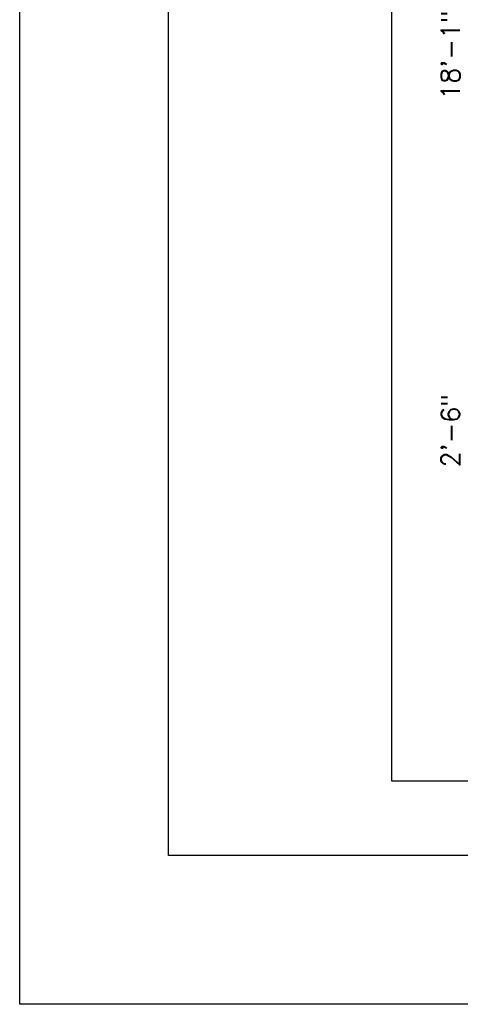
# Model space of a CAD drawing. Extents: x -22.3 to 19.7, y -11.8 to 18.2.
# Tile 1 of 20: x -22.3 to -19.3, y -11.8 to -5.2. Entities that reach past the tile are written whole.
import ezdxf
from ezdxf.enums import TextEntityAlignment as Align

# ---------------------------------------------------------------- set-up
doc = ezdxf.new("R2010")
doc.units = 0
doc.header["$MEASUREMENT"] = 0
doc.layers.add('01', color=7, linetype='CONTINUOUS')
doc.styles.add('TXT_SHX', font='txt.shx')

msp = doc.modelspace()

# ---------------------------------------------------------------- linework, layer by layer
at = {"layer": '01', "color": 7, "linetype": 'CONTINUOUS'}
for p, q in [((-22.3094, -11.8397), (-22.3094, 18.1603)), ((-21.3094, -10.8397), (-21.3094, 17.1603)), ((-19.8094, -10.3397), (-19.8094, 16.6603)), ((18.1906, -10.3397), (-19.8094, -10.3397)), ((18.6906, -10.8397), (-21.3094, -10.8397)), ((19.6906, -11.8397), (-22.3094, -11.8397))]:
    msp.add_line(p, q, dxfattribs=at)

# ---------------------------------------------------------------- texts
at = {"layer": '01', "color": 7, "linetype": 'CONTINUOUS', "style": 'TXT_SHX'}
msp.add_text('18\'-1"', height=0.125, rotation=90, dxfattribs=at).set_placement((-19.3534, -5.7617))
msp.add_text('2\'-6"', height=0.125, rotation=90, dxfattribs=at).set_placement((-19.3524, -7.9858), align=Align.CENTER)

doc.saveas('drawing.dxf')
